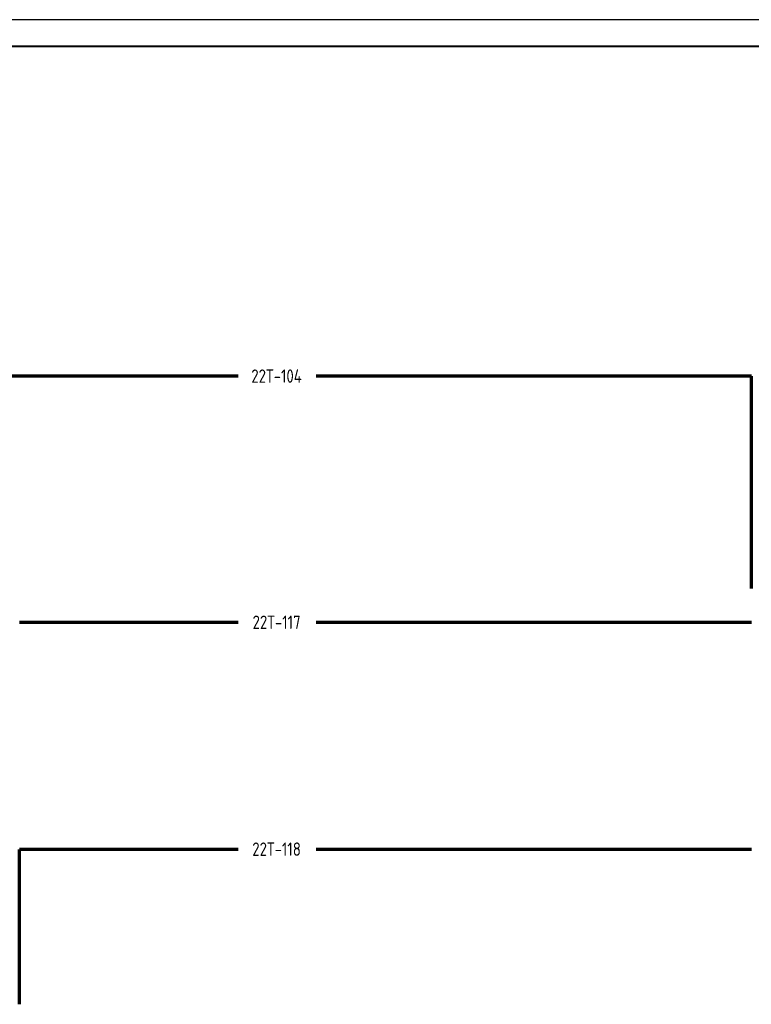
# Model space of a CAD drawing. Header units: millimetres. Extents: x 616 to 6446, y 2590 to 5711.
# Tile 5 of 50: x 2022 to 2159, y 3716 to 3899. Entities that reach past the tile are written whole.
import ezdxf
from ezdxf.enums import TextEntityAlignment as Align

# ---------------------------------------------------------------- set-up
doc = ezdxf.new("R2010")
doc.units = ezdxf.units.MM
doc.styles.add('SIMPLEX', font='GOST.ttf', dxfattribs={"height": 5})

msp = doc.modelspace()

# ---------------------------------------------------------------- linework, layer by layer
at = {"lineweight": -2}
msp.add_line((2328.89, 3899.35), (1487.89, 3899.35), dxfattribs=at)
at = {"lineweight": 40}
msp.add_line((2323.89, 3894.35), (1507.89, 3894.35), dxfattribs=at)
at = {"lineweight": 70}
for p, q in [((2063.03, 3832.77), (1966.7, 3832.77)), ((2158.89, 3832.77), (2077.57, 3832.77)), ((2158.89, 3793.16), (2158.89, 3832.77)), ((2063.03, 3786.81), (2022.2, 3786.81)), ((2158.89, 3786.81), (2077.57, 3786.81)), ((2022.2, 3715.52), (2022.2, 3744.45)), ((2063.03, 3744.45), (2022.2, 3744.45)), ((2158.89, 3744.45), (2077.57, 3744.45))]:
    msp.add_line(p, q, dxfattribs=at)

# ---------------------------------------------------------------- texts
at = {"color": 4, "style": 'SIMPLEX'}
for s, p in [('22Т-104', (2070.2, 3831.56)), ('22Т-117', (2070.2, 3785.6)), ('22Т-118', (2070.2, 3743.24))]:
    msp.add_text(s, height=2.5, dxfattribs=at).set_placement(p, align=Align.CENTER)

doc.saveas('drawing.dxf')
